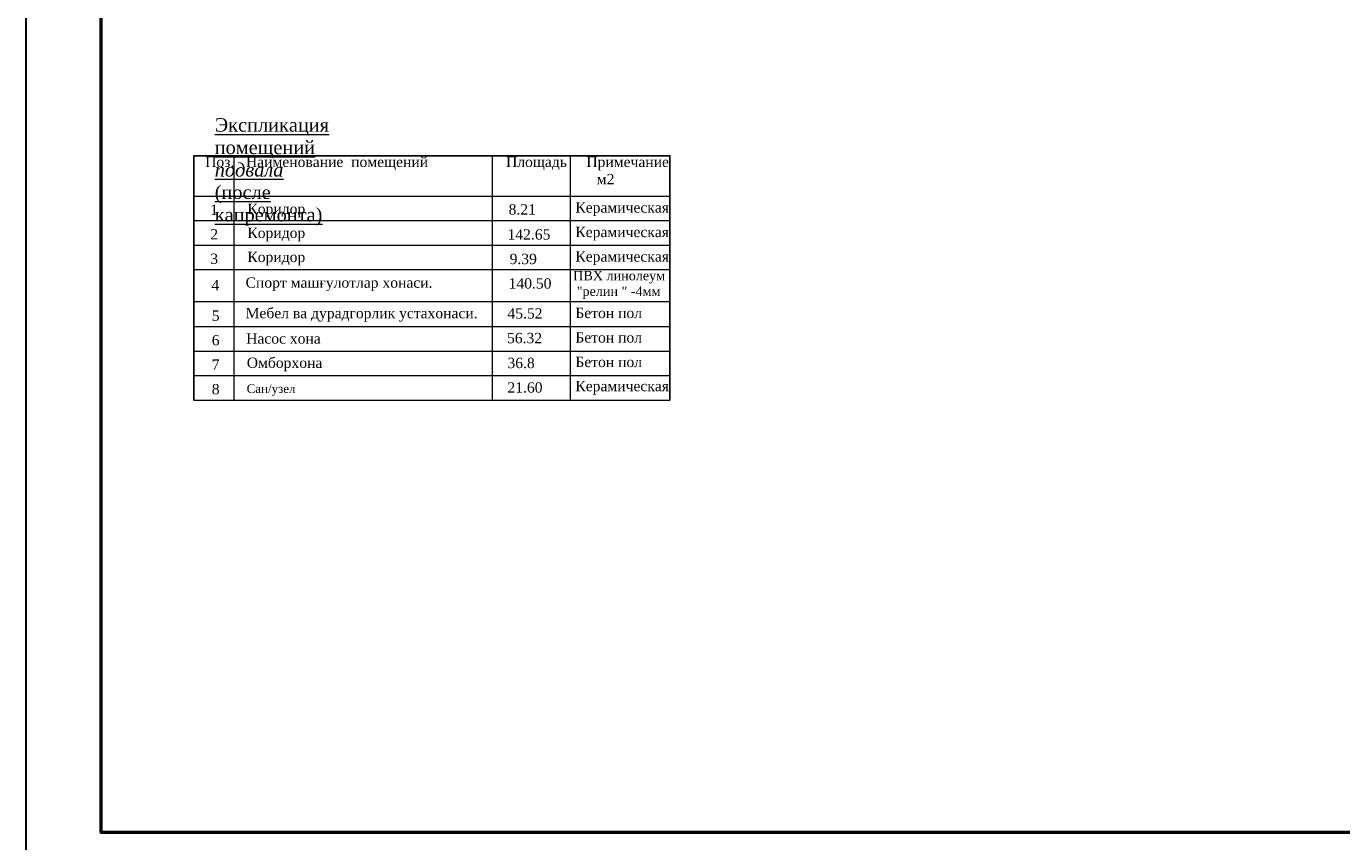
# Model space of a CAD drawing. Header units: inches. Extents: x 8001 to 766003, y -84601 to 563258.
# Tile 98 of 169: x 189106 to 224263, y 476023 to 497831. Entities that reach past the tile are written whole.
import ezdxf

# ---------------------------------------------------------------- set-up
doc = ezdxf.new("R2010")
doc.units = ezdxf.units.IN
doc.header["$MEASUREMENT"] = 0
doc.layers.add('ПЛАН', color=250, linetype='Continuous', lineweight=30)
doc.layers.add('РАЗРЕЗ', color=7, linetype='Continuous')
doc.styles.add('676767', font='times.ttf')
doc.styles.get("Standard").update_dxf_attribs({"font": 'arial.ttf'})

msp = doc.modelspace()

# ---------------------------------------------------------------- linework, layer by layer
at = {"lineweight": 13}
for p, q in [((193585.949, 487835.223), (193585.949, 494369.058)), ((193585.949, 494369.058), (201557.614, 494369.058)), ((194660.369, 487835.223), (194660.369, 494369.058)), ((201557.614, 494369.058), (201557.614, 487835.223)), ((201557.614, 494369.058), (206305.86, 494369.058)), ((203638.12, 494369.058), (203638.12, 487835.223)), ((193585.949, 493288.434), (206305.86, 493288.434)), ((193585.949, 492633.131), (201557.614, 492633.131)), ((201557.614, 492633.131), (206305.86, 492633.131)), ((193585.949, 491977.828), (206305.86, 491977.828)), ((193585.949, 491322.525), (206305.86, 491322.525)), ((193585.949, 490467.838), (206305.86, 490467.838)), ((193585.949, 489801.132), (201557.614, 489801.132)), ((201557.614, 489801.132), (206305.86, 489801.132)), ((193585.949, 489145.829), (201557.614, 489145.829)), ((201557.614, 489145.829), (206305.86, 489145.829)), ((193585.949, 488490.526), (201557.614, 488490.526)), ((201557.614, 488490.526), (206305.86, 488490.526)), ((193585.949, 487835.223), (206305.86, 487835.223)), ((193585.949, 487835.223), (201557.614, 487835.223)), ((201557.614, 487835.223), (206305.86, 487835.223))]:
    msp.add_line(p, q, dxfattribs=at)
at = {"layer": 'ПЛАН', "color": 0}
msp.add_lwpolyline([(189105.77, 517772.808), (253505.77, 517772.808), (253505.77, 475772.808), (189105.77, 475772.808)], close=True, dxfattribs=at)
at = {"layer": 'ПЛАН', "color": 0, "lineweight": 50}
msp.add_lwpolyline([(191105.77, 517272.808), (253005.77, 517272.808), (253005.77, 476272.808), (191105.77, 476272.808)], close=True, dxfattribs=at)
at = {"layer": 'РАЗРЕЗ', "linetype": 'ByBlock', "lineweight": 25, "ltscale": 2}
msp.add_lwpolyline([(193585.949, 487835.223), (193585.949, 494369.058), (206305.86, 494369.058), (206305.86, 487835.223)], dxfattribs=at)

# ---------------------------------------------------------------- texts
at = {"style": '676767'}
for s, height, p in [('1', 276.001, (194022.64, 492786.821)), ('8.21', 276.0012, (201997.106, 492797.067)), ('2', 276.001, (194022.64, 492131.518)), ('142.65', 276.0012, (201967.182, 492126.638)), ('3', 276.001, (194022.64, 491476.215)), ('9.39 ', 276.0012, (202023.176, 491471.335)), ('4', 276.001, (194052.283, 490771.041)), ('140.50', 276.0012, (201995.777, 490816.032)), ('5', 276.001, (194062.981, 489954.822)), ('45.52', 276.0012, (201965.339, 490015.129)), ('6', 276.001, (194062.981, 489299.519)), ('56.32', 276.0012, (201954.058, 489355.914)), ('7', 276.001, (194062.981, 488644.216)), ('36.8', 276.0012, (201965.472, 488689.208)), ('8', 276.001, (194062.981, 487988.913)), ('Cан/узел', 230.0002, (194994.558, 488024.594)), ('21.60', 276.0012, (201965.472, 488033.905))]:
    msp.add_text(s, height=height, dxfattribs=at).set_placement(p)
at = {"color": 0, "style": '676767'}
for p in [(194805.761, 492812.41), (194805.761, 492168.965), (194805.761, 491525.51)]:
    msp.add_text('  Коридор                                                       ', height=276.0012, dxfattribs=at).set_placement(p)
at = {"color": 5, "style": '676767'}
for s, p in [('Керамическая', (203780.802, 492847.965)), ('Керамическая', (203780.802, 492192.662)), ('Керамическая', (203780.802, 491537.359)), ('Бетон пол', (203780.802, 490027.369)), ('Бетон пол', (203780.802, 489372.066)), ('Бетон пол', (203780.802, 488716.763)), ('Керамическая', (203780.802, 488071.929))]:
    msp.add_text(s, height=276.0012, dxfattribs=at).set_placement(p)
at = {"lineweight": 13, "attachment_point": 1, "style": '676767'}
for s, insert, char_height, width in [('{\\LЭкспликация  помещений \\A1;\\fTimes New Roman|b0|i1|c204|p18;\\C0;подвала\\A0;\\fTimes New Roman|b0|i0|c204|p18;\\C256;  (после капремонта) }', (194142.284, 495373.474), 360, 27.27403), ('\\pxsm1;{\\H0.76667x;Поз\\fTimes New Roman|b0|i0|c238|p18;.   \\fTimes New Roman|b0|i0|c204|p18;Наименование  помещений                    Площадь     Примечание} \\P                                                                             {\\H0.76667x;м\\fTimes New Roman|b0|i0|c238|p18;2}', (193885.578, 494343.783), 360, 12354.48058), ('\\A1;\\pxsm1;{\\H0.76667x;Спорт машғулотлар хонаси.}', (194966.424, 491114.803), 360, 12354.48058), ('\\A1;\\pxsm1;ПВХ линолеум\\P "релин " -4мм', (203722.926, 491287.782), 250, 12354.48058), ('\\A1;\\pxsm1;{\\H0.76667x;Мебел ва дурадгорлик устахонаси.}', (194966.424, 490298.367), 360, 12354.48058)]:
    msp.add_mtext(s, dxfattribs=dict(at, insert=insert, char_height=char_height, width=width))
at = {"color": 0, "char_height": 276.00024, "attachment_point": 1}
for s, insert, width in [('{\\fTimes New Roman|b0|i0|c204|p18;Насос хона}', (194982.016, 489619.626), 2600.06517), ('{\\fTimes New Roman|b0|i0|c204|p18;Омборхона}', (194998.817, 488971.069), 2114.98833)]:
    msp.add_mtext(s, dxfattribs=dict(at, insert=insert, width=width))

doc.saveas('drawing.dxf')
